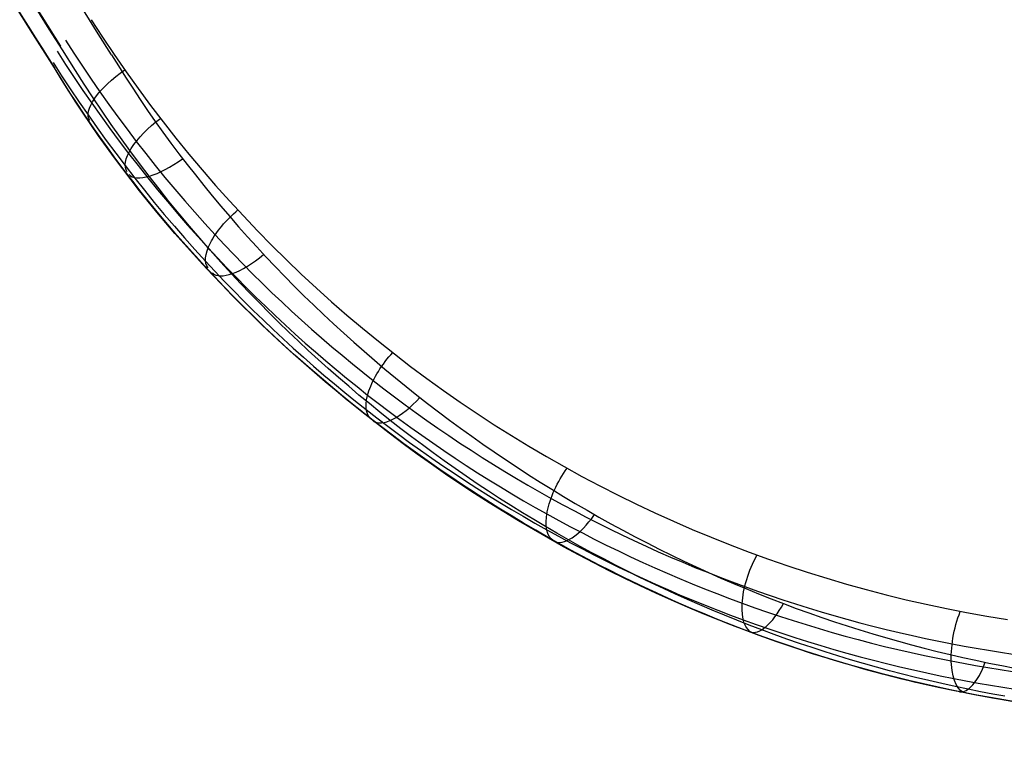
# Model space of a CAD drawing. Extents: x -19 to 1160, y -2382 to -1354.
# Tile 2 of 69: x 13 to 30, y -2379 to -2366. Entities that reach past the tile are written whole.
import ezdxf

# ---------------------------------------------------------------- set-up
doc = ezdxf.new("R2010")
doc.units = 0
doc.layers.add('1', color=7, linetype='CONTINUOUS')

msp = doc.modelspace()

# ---------------------------------------------------------------- linework, layer by layer
at = {"layer": '1', "color": 7}
for p, q in [((13.29953339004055, -2367.274968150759, 49.71419333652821), (13.30039510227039, -2367.274436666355, 57.2193199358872)), ((13.29953349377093, -2367.274968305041, 57.21932391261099), (13.29953349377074, -2367.274968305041, 49.71419333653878))]:
    msp.add_line(p, q, dxfattribs=at)
at = {"layer": '1', "color": 7, "extrusion": (-0.4961562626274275, 0.783891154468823, 0.3732875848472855)}
msp.add_lwpolyline([(1253.801234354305, 794.4530936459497), (1253.856375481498, 794.4563703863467), (1253.883377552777, 794.4586837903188), (1253.9100006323, 794.4614472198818), (1253.936244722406, 794.4646606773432), (1253.962109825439, 794.4683241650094), (1253.98759594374, 794.4724376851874), (1254.012703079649, 794.4770012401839), (1254.037431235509, 794.4820148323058), (1254.061780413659, 794.4874784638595), (1254.085750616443, 794.4933921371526), (1254.109341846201, 794.4997558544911), (1254.132554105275, 794.5065696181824), (1254.155387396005, 794.5138334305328), (1254.177841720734, 794.5215472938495), (1254.199917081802, 794.5297112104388), (1254.221613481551, 794.538325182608), (1254.242930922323, 794.5473892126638), (1254.263869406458, 794.5569033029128), (1254.284428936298, 794.5668674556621), (1254.304609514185, 794.5772816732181), (1254.324411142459, 794.5881459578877), (1254.343833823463, 794.5994603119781), (1254.362877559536, 794.6112247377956), (1254.381542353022, 794.6234392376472), (1254.399828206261, 794.6361038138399), (1254.417735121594, 794.6492184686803), (1254.435263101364, 794.6627832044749), (1254.45241214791, 794.676798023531), (1254.469182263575, 794.691262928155), (1254.4855734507, 794.706177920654), (1254.501585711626, 794.7215430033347), (1254.517218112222, 794.7373572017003), (1254.532472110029, 794.7536218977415), (1254.547348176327, 794.7703375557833), (1254.5618467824, 794.7875046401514), (1254.575968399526, 794.8051236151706), (1254.589713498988, 794.8231949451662), (1254.603082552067, 794.8417190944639), (1254.616076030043, 794.8606965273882), (1254.628694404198, 794.8801277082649), (1254.640938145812, 794.9000131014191), (1254.652807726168, 794.9203531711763), (1254.664303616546, 794.9411483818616), (1254.675426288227, 794.9623991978), (1254.686176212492, 794.9841060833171), (1254.696553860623, 795.0062695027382), (1254.7065597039, 795.028889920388), (1254.716194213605, 795.0519678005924), (1254.725457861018, 795.0755036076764), (1254.734351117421, 795.099497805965), (1254.742874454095, 795.1239508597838), (1254.751028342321, 795.148863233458), (1254.75881325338, 795.1742353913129), (1254.766229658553, 795.2000677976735), (1254.773278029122, 795.2263609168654), (1254.786272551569, 795.2803311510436), (1254.797800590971, 795.3361498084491), (1254.807865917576, 795.3938206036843), (1254.816472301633, 795.4533472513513)], dxfattribs=at)
at = {"layer": '1', "color": 7, "extrusion": (-0.5009082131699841, 0.7927796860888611, 0.3472626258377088)}
msp.add_lwpolyline([(1253.23430466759, 751.0919146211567), (1253.228307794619, 751.1475751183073), (1253.220711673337, 751.2016592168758), (1253.211516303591, 751.254166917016), (1253.206318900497, 751.2798296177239), (1253.20072168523, 751.305098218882), (1253.194724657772, 751.32997272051), (1253.188327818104, 751.3544531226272), (1253.181531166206, 751.3785394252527), (1253.174334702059, 751.4022316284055), (1253.166738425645, 751.425529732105), (1253.158742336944, 751.4484337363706), (1253.150346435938, 751.4709436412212), (1253.141550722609, 751.4930594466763), (1253.132355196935, 751.514781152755), (1253.1227598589, 751.5361087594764), (1253.112764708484, 751.5570422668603), (1253.102369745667, 751.5775816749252), (1253.091574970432, 751.5977269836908), (1253.080380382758, 751.617478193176), (1253.068785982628, 751.6368353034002), (1253.056791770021, 751.6557983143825), (1253.04439774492, 751.6743672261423), (1253.031603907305, 751.6925420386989), (1253.018410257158, 751.7103227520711), (1253.004816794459, 751.7277093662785), (1252.990823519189, 751.7447018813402), (1252.976430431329, 751.7613002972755), (1252.961637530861, 751.7775046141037), (1252.946444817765, 751.7933148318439), (1252.930852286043, 751.8087309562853), (1252.914859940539, 751.8237529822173), (1252.898467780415, 751.8383809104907), (1252.881675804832, 751.8526147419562), (1252.864484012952, 751.8664544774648), (1252.846892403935, 751.8799001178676), (1252.828900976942, 751.8929516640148), (1252.810509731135, 751.905609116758), (1252.791718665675, 751.9178724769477), (1252.772527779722, 751.9297417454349), (1252.752937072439, 751.9412169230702), (1252.732946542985, 751.952298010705), (1252.712556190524, 751.9629850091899), (1252.691766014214, 751.9732779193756), (1252.670576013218, 751.9831767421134), (1252.648986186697, 751.9926814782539), (1252.626996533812, 752.0017921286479), (1252.604607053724, 752.0105086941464), (1252.581817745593, 752.0188311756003), (1252.558628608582, 752.0267595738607), (1252.535039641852, 752.0342938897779), (1252.511050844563, 752.0414341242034), (1252.486662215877, 752.0481802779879), (1252.461873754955, 752.0545323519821), (1252.436685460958, 752.0604903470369), (1252.411097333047, 752.0660542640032), (1252.358721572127, 752.0759998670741), (1252.304746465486, 752.0843691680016), (1252.249172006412, 752.0911621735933)], dxfattribs=at)
at = {"layer": '1', "color": 7}
for points in [[(13.95768773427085, -2366.41650717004, 48.78624238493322), (14.16000803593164, -2366.730157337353, 48.64257493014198), (14.36687297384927, -2367.040000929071, 48.49645986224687), (14.57822449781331, -2367.346004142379, 48.34797819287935), (14.7940045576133, -2367.648133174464, 48.19721093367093), (15.0141551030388, -2367.946354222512, 48.04423909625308), (15.23861808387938, -2368.240633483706, 47.88914369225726), (15.4673354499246, -2368.530937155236, 47.73200573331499), (15.700249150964, -2368.817231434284, 47.57290623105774), (15.93730113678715, -2369.099482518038, 47.411926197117), (16.17843335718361, -2369.377656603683, 47.24914664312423), (16.42358776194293, -2369.651719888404, 47.08464858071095), (16.67270630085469, -2369.921638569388, 46.91851302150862), (16.92573092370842, -2370.187378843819, 46.75082097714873), (17.18260358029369, -2370.448906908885, 46.58165345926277), (17.44326622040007, -2370.706188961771, 46.41109147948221), (17.7076607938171, -2370.959191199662, 46.23921604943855), (17.97572925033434, -2371.207879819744, 46.06610818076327), (18.24741353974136, -2371.452221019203, 45.89184888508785), (18.52265561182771, -2371.692180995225, 45.71651917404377), (18.80139741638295, -2371.927725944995, 45.54020005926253), (19.08358090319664, -2372.158822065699, 45.3629725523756), (19.36914802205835, -2372.385435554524, 45.18491766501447), (19.65804072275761, -2372.607532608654, 45.00611640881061), (19.950200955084, -2372.825079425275, 44.82664979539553), (20.24557066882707, -2373.038042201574, 44.64659883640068), (20.54409181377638, -2373.246387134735, 44.46604454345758), (20.84570633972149, -2373.450080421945, 44.28506792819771), (21.15035619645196, -2373.64908826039, 44.10375000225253), (21.45798333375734, -2373.843376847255, 43.92217177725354), (21.76852970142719, -2374.032912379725, 43.74041426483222), (22.08193724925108, -2374.217661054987, 43.55855847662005), (22.39814792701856, -2374.397589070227, 43.37668542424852), (22.71710387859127, -2374.572662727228, 43.1948760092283), (23.0387468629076, -2374.742848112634, 43.01321135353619), (23.3630188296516, -2374.908111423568, 42.83177246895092), (23.68986172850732, -2375.068418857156, 42.65064036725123), (24.0192175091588, -2375.223736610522, 42.46989606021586), (24.35102812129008, -2375.37403088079, 42.28962055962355), (24.68523551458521, -2375.519267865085, 42.10989487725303), (25.02178163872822, -2375.65941376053, 41.93080002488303), (25.36060844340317, -2375.79443476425, 41.75241701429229), (25.7016578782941, -2375.924297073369, 41.57482685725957), (26.04487189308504, -2376.048966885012, 41.39811056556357), (26.39019243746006, -2376.168410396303, 41.22234915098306), (26.73756146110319, -2376.282593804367, 41.04762362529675), (27.08692091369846, -2376.391483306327, 40.87401500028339), (27.43821274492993, -2376.495045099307, 40.70160428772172), (27.79137890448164, -2376.593245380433, 40.53047249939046), (28.14636134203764, -2376.686050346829, 40.36070064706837), (28.50310200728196, -2376.773426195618, 40.19236974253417), (28.86154284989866, -2376.855339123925, 40.0255607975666), (29.22162581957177, -2376.931755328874, 39.86035482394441), (29.58329286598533, -2377.00264100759, 39.69683283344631), (29.9464859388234, -2377.067962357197, 39.53507583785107), (30.31114698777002, -2377.127685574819, 39.3751648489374)], [(13.50060330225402, -2366.783709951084, 48.95064944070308), (13.64981810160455, -2367.01658833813, 48.83849787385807), (13.80151838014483, -2367.24749297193, 48.72548799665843), (13.95567441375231, -2367.476399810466, 48.61163677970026), (14.11225647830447, -2367.703284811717, 48.49696119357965), (14.2712387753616, -2367.928129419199, 48.38147536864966), (14.4325877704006, -2368.150904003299, 48.26519907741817), (14.59627373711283, -2368.371584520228, 48.14814929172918), (14.76226694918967, -2368.590146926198, 48.03034298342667), (14.93053768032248, -2368.806567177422, 47.91179712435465), (15.10105620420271, -2369.02082123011, 47.79252868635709), (15.27379279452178, -2369.232885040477, 47.672554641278), (15.44871772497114, -2369.442734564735, 47.55189196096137), (15.62580126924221, -2369.650345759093, 47.43055761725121), (15.80501370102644, -2369.855694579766, 47.30856858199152), (15.98632529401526, -2370.058756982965, 47.1859418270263), (16.1697063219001, -2370.259508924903, 47.06269432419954), (16.33462352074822, -2370.436207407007, 46.95250226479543), (16.50114110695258, -2370.611050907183, 46.84184604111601), (16.66924399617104, -2370.784033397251, 46.73073968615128), (16.83891710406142, -2370.955148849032, 46.6191972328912), (17.01014534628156, -2371.124391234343, 46.50723271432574), (17.18291363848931, -2371.291754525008, 46.3948601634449), (17.35720689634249, -2371.457232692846, 46.28209361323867), (17.53301003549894, -2371.620819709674, 46.16894709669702), (17.71030797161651, -2371.782509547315, 46.05543464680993), (17.88908562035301, -2371.942296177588, 45.94157029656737), (18.06932789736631, -2372.100173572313, 45.82736807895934), (18.25101971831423, -2372.256135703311, 45.71284202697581), (18.4341459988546, -2372.410176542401, 45.59800617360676), (18.61869165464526, -2372.562290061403, 45.48287455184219), (18.80464160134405, -2372.712470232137, 45.36746119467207), (18.99198075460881, -2372.860711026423, 45.25178013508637), (19.18069403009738, -2373.007006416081, 45.13584540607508), (19.37076634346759, -2373.151350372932, 45.01967104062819), (19.56218261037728, -2373.293736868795, 44.90327107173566), (19.75492774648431, -2373.434159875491, 44.78665953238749), (19.94898666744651, -2373.572613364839, 44.66985045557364), (20.14434428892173, -2373.709091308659, 44.55285787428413), (20.3409855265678, -2373.843587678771, 44.4356958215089), (20.53889529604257, -2373.976096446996, 44.31837833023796), (20.73805851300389, -2374.106611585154, 44.20091943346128), (20.93846009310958, -2374.235127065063, 44.08333316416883), (21.1400849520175, -2374.361636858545, 43.96563355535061), (21.34291800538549, -2374.48613493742, 43.84783463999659), (21.54694416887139, -2374.608615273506, 43.72995045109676), (21.75214835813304, -2374.729071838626, 43.61199502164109), (21.95851548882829, -2374.847498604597, 43.49398238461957), (22.16603047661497, -2374.963889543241, 43.37592657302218), (22.37412816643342, -2375.077939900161, 43.25815339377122), (22.58334187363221, -2375.18995091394, 43.14037039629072), (22.79366079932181, -2375.299914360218, 43.02259675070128), (23.0050741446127, -2375.407822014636, 42.90485162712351), (23.21757111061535, -2375.513665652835, 42.78715419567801), (23.43114089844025, -2375.617437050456, 42.66952362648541), (23.64577270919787, -2375.719127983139, 42.55197908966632), (23.86145574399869, -2375.818730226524, 42.43453975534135), (24.07817920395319, -2375.916235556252, 42.3172247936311), (24.29593229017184, -2376.011635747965, 42.20005337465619), (24.51470420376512, -2376.104922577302, 42.08304466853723), (24.73448414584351, -2376.196087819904, 41.96621784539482), (24.95526131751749, -2376.285123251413, 41.8495920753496), (25.17702491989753, -2376.372020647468, 41.73318652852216), (25.39976415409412, -2376.45677178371, 41.61702037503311), (25.62346822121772, -2376.53936843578, 41.50111278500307), (25.84812632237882, -2376.619802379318, 41.38548292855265), (26.07372765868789, -2376.698065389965, 41.27014997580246), (26.30026143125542, -2376.774149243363, 41.15513309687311), (26.52771684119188, -2376.848045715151, 41.0404514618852), (26.75608308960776, -2376.919746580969, 40.92612424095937), (26.98534937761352, -2376.98924361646, 40.81217060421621), (27.21550490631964, -2377.056528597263, 40.69860972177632), (27.44653887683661, -2377.121593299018, 40.58546076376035), (27.67844049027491, -2377.184429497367, 40.47274290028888), (27.91119894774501, -2377.245028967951, 40.36047530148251), (28.14480345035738, -2377.30338348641, 40.24867713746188), (28.37924319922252, -2377.359484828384, 40.13736757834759), (28.6145073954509, -2377.413324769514, 40.02656579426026), (28.85058524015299, -2377.464895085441, 39.91629095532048), (29.08746593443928, -2377.514187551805, 39.80656223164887), (29.32513867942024, -2377.561193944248, 39.69739879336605), (29.54018980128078, -2377.60162538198, 39.59943511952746), (29.75586407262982, -2377.640180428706, 39.50196830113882), (29.97214900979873, -2377.676849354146, 39.40501967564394), (30.18903212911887, -2377.711622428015, 39.30861058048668), (30.40650094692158, -2377.744489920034, 39.21276235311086)], [(13.34861849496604, -2366.979057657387, 49.1588727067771), (13.49937219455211, -2367.214396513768, 49.04551063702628), (13.65262482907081, -2367.447735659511, 48.93127736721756), (13.80834629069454, -2367.679050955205, 48.81619014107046), (13.9665064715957, -2367.908318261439, 48.7002662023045), (14.12708086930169, -2368.135521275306, 48.58351873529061), (14.29003393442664, -2368.360627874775, 48.46596898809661), (14.4553355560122, -2368.583613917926, 48.34763420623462), (14.6229556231, -2368.804455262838, 48.22853163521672), (14.79286402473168, -2369.023127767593, 48.10867852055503), (14.965030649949, -2369.239607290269, 47.98809210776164), (15.13942538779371, -2369.453869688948, 47.86678964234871), (15.31601812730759, -2369.665890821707, 47.74478836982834), (15.49477875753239, -2369.875646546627, 47.62210553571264), (15.6756771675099, -2370.083112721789, 47.49875838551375), (15.85868324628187, -2370.288265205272, 47.37476416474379), (16.04376688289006, -2370.491079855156, 47.25014011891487), (16.21020588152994, -2370.669590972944, 47.13871558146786), (16.37825138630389, -2370.84622544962, 47.02682003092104), (16.54788830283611, -2371.020977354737, 46.91446762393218), (16.71910153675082, -2371.193840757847, 46.80167251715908), (16.89187599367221, -2371.364809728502, 46.68844886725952), (17.06619657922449, -2371.533878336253, 46.57481083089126), (17.24204819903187, -2371.701040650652, 46.46077256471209), (17.41941575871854, -2371.86629074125, 46.3463482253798), (17.59828416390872, -2372.029622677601, 46.23155196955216), (17.7786383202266, -2372.191030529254, 46.11639795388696), (17.96046313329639, -2372.350508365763, 46.00090033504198), (18.1437435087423, -2372.50805025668, 45.88507326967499), (18.32846435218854, -2372.663650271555, 45.76893091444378), (18.51461056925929, -2372.817302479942, 45.65248742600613), (18.70216706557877, -2372.969000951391, 45.53575696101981), (18.89111874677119, -2373.118739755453, 45.41875367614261), (19.08145051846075, -2373.266512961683, 45.30149172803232), (19.27314728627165, -2373.41231463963, 45.18398527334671), (19.46619395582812, -2373.556138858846, 45.06624846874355), (19.66057543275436, -2373.697979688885, 44.94829547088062), (19.85627662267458, -2373.837831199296, 44.83014043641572), (20.053282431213, -2373.975687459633, 44.71179752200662), (20.25157776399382, -2374.111542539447, 44.59328088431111), (20.45114752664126, -2374.245390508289, 44.47460467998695), (20.65197662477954, -2374.377225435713, 44.35578306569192), (20.85404996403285, -2374.507041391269, 44.23683019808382), (21.05735245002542, -2374.634832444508, 44.11776023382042), (21.26186898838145, -2374.760592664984, 43.9985873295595), (21.46758448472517, -2374.884316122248, 43.87932564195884), (21.67448384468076, -2375.005996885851, 43.75998932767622), (21.88255197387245, -2375.125629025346, 43.64059254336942), (22.09177377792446, -2375.243206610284, 43.52114944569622), (22.3015796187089, -2375.358421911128, 43.40198963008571), (22.51250750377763, -2375.471579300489, 43.282817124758), (22.72454688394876, -2375.582670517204, 43.16365122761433), (22.93768721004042, -2375.691687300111, 43.04451123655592), (23.1519179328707, -2375.798621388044, 42.92541644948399), (23.36722850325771, -2375.90346451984, 42.80638616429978), (23.58360837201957, -2376.006208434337, 42.6874396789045), (23.80104698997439, -2376.106844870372, 42.5685962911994), (24.01953380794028, -2376.20536556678, 42.44987529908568), (24.23905827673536, -2376.301762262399, 42.33129600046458), (24.45960984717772, -2376.396026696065, 42.21287769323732), (24.68117797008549, -2376.488150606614, 42.09463967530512), (24.90375209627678, -2376.578125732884, 41.97660124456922), (25.1273216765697, -2376.66594381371, 41.85878169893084), (25.35187616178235, -2376.75159658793, 41.74120033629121), (25.57740500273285, -2376.835075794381, 41.62387645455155), (25.80389765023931, -2376.916373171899, 41.50682935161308), (26.03134355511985, -2376.99548045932, 41.39007832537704), (26.25973216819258, -2377.072389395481, 41.27364267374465), (26.48905294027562, -2377.14709171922, 41.15754169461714), (26.71929532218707, -2377.219579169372, 41.04179468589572), (26.95044876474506, -2377.289843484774, 40.92642094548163), (27.1825027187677, -2377.357876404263, 40.8114397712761), (27.4154466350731, -2377.423669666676, 40.69687046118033), (27.64926996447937, -2377.487215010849, 40.58273231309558), (27.88396215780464, -2377.548504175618, 40.46904462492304), (28.11951266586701, -2377.607528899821, 40.35582669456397), (28.35591093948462, -2377.664280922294, 40.24309781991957), (28.59314642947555, -2377.718751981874, 40.13087729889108), (28.83120858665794, -2377.770933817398, 40.01918442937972), (29.07008686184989, -2377.820818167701, 39.90803850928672), (29.30977070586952, -2377.868396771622, 39.7974588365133), (29.52664765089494, -2377.909327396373, 39.69821868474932), (29.74415915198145, -2377.948365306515, 39.5994765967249), (29.96229293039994, -2377.98550048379, 39.50125423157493), (30.18103670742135, -2378.020722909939, 39.40357324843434), (30.40037820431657, -2378.054022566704, 39.30645530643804)], [(13.27704426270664, -2367.180372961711, 49.48610798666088), (13.42917961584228, -2367.417959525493, 49.3716519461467), (13.58382297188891, -2367.653527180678, 49.25631378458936), (13.74094391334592, -2367.887051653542, 49.1401109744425), (13.90051202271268, -2368.118508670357, 49.02306098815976), (14.06250419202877, -2368.347884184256, 48.90517599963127), (14.2268829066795, -2368.575143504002, 48.7864787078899), (14.39361774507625, -2368.800262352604, 48.66698658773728), (14.56267828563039, -2369.02321645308, 48.54671711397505), (14.73403410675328, -2369.243981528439, 48.42568776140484), (14.90765478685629, -2369.462533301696, 48.30391600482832), (15.08350990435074, -2369.678847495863, 48.18141931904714), (15.26156903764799, -2369.892899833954, 48.05821517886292), (15.44180176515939, -2370.104666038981, 47.93432105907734), (15.62417766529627, -2370.314121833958, 47.80975443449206), (15.80866631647, -2370.521242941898, 47.68453277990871), (15.9952372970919, -2370.726005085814, 47.55867357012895), (16.16300375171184, -2370.906231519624, 47.4461434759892), (16.33238022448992, -2371.084564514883, 47.33313654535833), (16.50335159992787, -2371.260998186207, 47.21966705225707), (16.6759027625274, -2371.435526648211, 47.10574927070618), (16.85001859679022, -2371.608144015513, 46.99139747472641), (17.02568398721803, -2371.778844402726, 46.87662593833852), (17.20288381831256, -2371.947621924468, 46.76144893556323), (17.38160297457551, -2372.114470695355, 46.6458807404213), (17.5618263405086, -2372.279384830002, 46.5299356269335), (17.74353880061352, -2372.442358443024, 46.41362786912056), (17.926725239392, -2372.603385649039, 46.29697174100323), (18.11137054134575, -2372.762460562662, 46.17998151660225), (18.29745959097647, -2372.919577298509, 46.06267146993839), (18.48497727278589, -2373.074729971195, 45.94505587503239), (18.6739084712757, -2373.227912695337, 45.82714900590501), (18.86423807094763, -2373.379119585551, 45.70896513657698), (19.05595095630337, -2373.528344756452, 45.59051854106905), (19.24903201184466, -2373.675582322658, 45.47182349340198), (19.4434661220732, -2373.820826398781, 45.35289426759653), (19.63923817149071, -2373.964071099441, 45.23374513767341), (19.8363330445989, -2374.105310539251, 45.1143903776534), (20.03473562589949, -2374.24453883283, 44.99484426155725), (20.23443079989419, -2374.38175009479, 44.87512106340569), (20.43540345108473, -2374.51693843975, 44.75523505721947), (20.63763846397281, -2374.650097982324, 44.63520051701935), (20.84112072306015, -2374.781222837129, 44.51503171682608), (21.04583511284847, -2374.910307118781, 44.39474293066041), (21.25176651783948, -2375.037344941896, 44.27434843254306), (21.4588998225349, -2375.162330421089, 44.15386249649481), (21.66721991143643, -2375.285257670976, 44.0332993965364), (21.87671166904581, -2375.406120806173, 43.91267340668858), (22.08735997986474, -2375.524913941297, 43.79199880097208), (22.29859144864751, -2375.641326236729, 43.67160854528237), (22.51094796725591, -2375.755665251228, 43.55120355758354), (22.72441914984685, -2375.867922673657, 43.43080326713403), (22.93899461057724, -2375.978090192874, 43.31042710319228), (23.15466396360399, -2376.086159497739, 43.19009449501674), (23.371416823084, -2376.192122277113, 43.06982487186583), (23.58924280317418, -2376.295970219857, 42.949637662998), (23.80813151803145, -2376.397695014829, 42.82955229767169), (24.02807258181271, -2376.49728835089, 42.70958820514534), (24.24905560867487, -2376.594741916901, 42.58976481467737), (24.47107021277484, -2376.69004740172, 42.47010155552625), (24.69410600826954, -2376.78319649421, 42.3506178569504), (24.91815260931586, -2376.874180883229, 42.23133314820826), (25.14319963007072, -2376.962992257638, 42.11226685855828), (25.36923668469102, -2377.049622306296, 41.99343841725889), (25.59625338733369, -2377.134062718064, 41.87486725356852), (25.82423935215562, -2377.216305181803, 41.75657279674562), (26.05318419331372, -2377.296341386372, 41.63857447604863), (26.2830775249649, -2377.374163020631, 41.520891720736), (26.51390896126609, -2377.449761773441, 41.40354396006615), (26.74566811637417, -2377.523129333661, 41.28655062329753), (26.97834460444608, -2377.594257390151, 41.16993113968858), (27.21192803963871, -2377.663137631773, 41.05370493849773), (27.44640803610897, -2377.729761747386, 40.93789144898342), (27.68177420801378, -2377.79412142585, 40.8225101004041), (27.91801616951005, -2377.856208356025, 40.7075803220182), (28.15512353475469, -2377.916014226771, 40.59312154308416), (28.39308591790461, -2377.973530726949, 40.47915319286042), (28.63189293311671, -2378.028749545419, 40.36569470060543), (28.87153419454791, -2378.08166237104, 40.25276549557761), (29.11199931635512, -2378.132260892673, 40.14038500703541), (29.35327791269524, -2378.180536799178, 40.02857266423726), (29.57160024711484, -2378.222081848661, 39.92822240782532), (29.79056383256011, -2378.261720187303, 39.82837213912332), (30.01015652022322, -2378.299441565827, 39.72904378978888), (30.23036616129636, -2378.335235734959, 39.63025929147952), (30.45118060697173, -2378.369092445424, 39.53204057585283)], [(14.31856703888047, -2367.041580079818, 58.1563822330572), (14.44258115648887, -2367.242951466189, 58.07072215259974), (14.56911314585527, -2367.443168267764, 57.98400190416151), (14.69813325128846, -2367.642210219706, 57.89624503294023), (14.82961171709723, -2367.840057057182, 57.80747508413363), (14.96351878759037, -2368.036688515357, 57.71771560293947), (15.09982470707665, -2368.232084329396, 57.62699013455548), (15.23849971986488, -2368.426224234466, 57.5353222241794), (15.37951407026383, -2368.61908796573, 57.44273541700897), (15.5228380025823, -2368.810655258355, 57.34925325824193), (15.66844176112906, -2369.000905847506, 57.25489929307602), (15.81629559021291, -2369.189819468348, 57.15969706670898), (15.96636973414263, -2369.377375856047, 57.06367012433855), (16.11863443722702, -2369.563554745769, 56.96684201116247), (16.27305994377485, -2369.748335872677, 56.86923627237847), (16.42961649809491, -2369.931698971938, 56.7708764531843), (16.58827434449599, -2370.113623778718, 56.6717860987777), (16.74900372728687, -2370.294090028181, 56.5719887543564), (16.91177489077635, -2370.473077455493, 56.47150796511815), (17.07655807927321, -2370.650565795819, 56.37036727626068), (17.24332353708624, -2370.826534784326, 56.26859023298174), (17.41204150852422, -2371.000964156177, 56.16620038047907), (17.58268223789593, -2371.173833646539, 56.06322126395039), (17.75521596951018, -2371.345122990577, 55.95967642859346), (17.92961294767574, -2371.514811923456, 55.85558941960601), (18.1058434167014, -2371.682880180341, 55.75098378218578), (18.28387762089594, -2371.849307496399, 55.64588306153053), (18.46368580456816, -2372.014073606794, 55.54031080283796), (18.64523821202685, -2372.177158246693, 55.43429055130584), (18.82850508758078, -2372.338541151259, 55.32784585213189), (19.01345667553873, -2372.498202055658, 55.22100025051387), (19.20006322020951, -2372.656120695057, 55.1137772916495), (19.38829496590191, -2372.81227680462, 55.00620052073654), (19.57812224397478, -2372.966650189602, 54.89829343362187), (19.7695152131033, -2373.119220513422, 54.79007962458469), (19.96244411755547, -2373.269967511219, 54.681582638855), (20.15687920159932, -2373.418870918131, 54.57282602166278), (20.35279070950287, -2373.565910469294, 54.46383331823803), (20.55014888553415, -2373.711065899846, 54.35462807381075), (20.74892397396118, -2373.854316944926, 54.24523383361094), (20.94908621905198, -2373.99564333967, 54.13567414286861), (21.15060586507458, -2374.135024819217, 54.02597254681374), (21.353453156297, -2374.272441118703, 53.91615259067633), (21.55759833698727, -2374.407871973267, 53.80623781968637), (21.7630116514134, -2374.541297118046, 53.69625177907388), (21.96966334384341, -2374.672696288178, 53.58621801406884), (22.17752365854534, -2374.8020492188, 53.47616006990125), (22.3865628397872, -2374.92933564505, 53.36610149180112), (22.59675113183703, -2375.054535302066, 53.25606582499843), (22.80805877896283, -2375.177627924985, 53.14607661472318), (23.02045602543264, -2375.298593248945, 53.03615740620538), (23.23391311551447, -2375.417411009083, 52.92633174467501), (23.44840029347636, -2375.534060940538, 52.81662317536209), (23.66388780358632, -2375.648522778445, 52.70705524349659), (23.88034589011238, -2375.760776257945, 52.59765149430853), (24.09774479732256, -2375.870801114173, 52.48843547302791), (24.31605476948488, -2375.978577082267, 52.3794307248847), (24.53524605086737, -2376.084083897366, 52.27066079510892), (24.75528888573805, -2376.187301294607, 52.16214922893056), (24.97615351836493, -2376.288209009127, 52.05391957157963), (25.19781019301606, -2376.386786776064, 51.9459953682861), (25.42022915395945, -2376.483014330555, 51.83840016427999), (25.64338064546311, -2376.576871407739, 51.73115750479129), (25.86723491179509, -2376.668337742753, 51.62429093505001), (26.09176219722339, -2376.757393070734, 51.51782400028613), (26.31693200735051, -2376.844021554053, 51.41178013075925), (26.54271089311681, -2376.92822506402, 51.30618229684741), (26.76906466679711, -2377.010009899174, 51.20105335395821), (26.99595914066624, -2377.089382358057, 51.09641615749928), (27.22336012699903, -2377.166348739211, 50.99229356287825), (27.45123343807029, -2377.240915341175, 50.88870842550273), (27.67954488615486, -2377.313088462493, 50.78568360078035), (27.90826028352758, -2377.382874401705, 50.68324194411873), (28.13734544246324, -2377.450279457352, 50.5814063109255), (28.3667661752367, -2377.515309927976, 50.48019955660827), (28.59648829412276, -2377.577972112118, 50.37964453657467), (28.82647761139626, -2377.638272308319, 50.27976410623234), (29.05669993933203, -2377.69621681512, 50.18058112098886), (29.28712109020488, -2377.751811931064, 50.08211843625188), (29.51770687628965, -2377.805063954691, 49.98439890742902), (29.74842310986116, -2377.855979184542, 49.8874453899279), (29.97923560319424, -2377.90456391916, 49.79128073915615), (30.21011016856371, -2377.950824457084, 49.69592781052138), (30.4410126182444, -2377.994767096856, 49.60140945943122)], [(30.36502138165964, -2378.587138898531, 40.26681951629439), (30.04335976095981, -2378.532043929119, 40.40320854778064), (29.72153963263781, -2378.472624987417, 40.54122774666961), (29.39965133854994, -2378.408856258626, 40.68082391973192), (29.07778522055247, -2378.340711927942, 40.82194387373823), (28.75603162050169, -2378.268166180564, 40.96453441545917), (28.4344808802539, -2378.19119320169, 41.10854235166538), (28.11322334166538, -2378.109767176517, 41.25391448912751), (27.79234934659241, -2378.023862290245, 41.40059763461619), (27.47194923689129, -2377.933452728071, 41.54853859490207), (27.1521133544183, -2377.838512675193, 41.69768417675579), (26.83293204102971, -2377.73901631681, 41.84798118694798), (26.51449563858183, -2377.63493783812, 41.99937643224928), (26.19689448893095, -2377.52625142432, 42.15181671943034), (25.88021893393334, -2377.412931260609, 42.30524885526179), (25.56455931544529, -2377.294951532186, 42.45961964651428), (25.32893119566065, -2377.203555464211, 42.57578509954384), (25.09395909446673, -2377.109558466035, 42.69241992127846), (24.85967883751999, -2377.012986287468, 42.80949707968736), (24.6261262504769, -2376.91386467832, 42.9269895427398), (24.39333715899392, -2376.8122193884, 43.044870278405), (24.16134738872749, -2376.708076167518, 43.16311225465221), (23.93019276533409, -2376.601460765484, 43.28168843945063), (23.69990911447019, -2376.492398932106, 43.40057180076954), (23.47053226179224, -2376.380916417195, 43.51973530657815), (23.2420980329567, -2376.267038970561, 43.63915192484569), (23.01464225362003, -2376.150792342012, 43.75879462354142), (22.7882007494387, -2376.032202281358, 43.87863637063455), (22.56280934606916, -2375.91129453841, 43.99865013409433), (22.33850386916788, -2375.788094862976, 44.11880888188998), (22.11532014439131, -2375.662629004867, 44.23908558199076), (21.89329399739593, -2375.534922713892, 44.35945320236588), (21.67246125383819, -2375.40500173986, 44.4798847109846), (21.45285773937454, -2375.272891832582, 44.60035307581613), (21.23451927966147, -2375.138618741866, 44.72083126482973), (21.01748170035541, -2375.002208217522, 44.84129224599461), (20.80178082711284, -2374.86368600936, 44.96170898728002), (20.58745248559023, -2374.723077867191, 45.08205445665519), (20.37453250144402, -2374.580409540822, 45.20230162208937), (20.16305670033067, -2374.435706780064, 45.32242345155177), (19.95306090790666, -2374.288995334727, 45.44239291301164), (19.74458094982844, -2374.140300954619, 45.56218297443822), (19.53765265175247, -2373.989649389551, 45.68176660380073), (19.33231183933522, -2373.837066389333, 45.80111676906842), (19.12859433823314, -2373.682577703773, 45.92020643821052), (18.9265359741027, -2373.526209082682, 46.03900857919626), (18.72617257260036, -2373.367986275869, 46.15749615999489), (18.52753995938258, -2373.207935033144, 46.27564214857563), (18.3306739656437, -2373.046081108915, 46.39341950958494), (18.13561041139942, -2372.882450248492, 46.51080121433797), (17.94238512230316, -2372.717068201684, 46.62776023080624), (17.75103392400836, -2372.549960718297, 46.74426952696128), (17.56159264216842, -2372.38115354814, 46.86030207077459), (17.37409710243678, -2372.210672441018, 46.97583083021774), (17.18858313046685, -2372.038543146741, 47.09082877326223), (17.00508655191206, -2371.864791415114, 47.20526886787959), (16.82364319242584, -2371.689442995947, 47.31912408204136), (16.64428887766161, -2371.512523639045, 47.43236738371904), (16.46705943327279, -2371.334059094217, 47.54497174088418), (16.2919906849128, -2371.154075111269, 47.6569101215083), (16.11911845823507, -2370.97259744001, 47.76815549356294), (15.94847857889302, -2370.789651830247, 47.8786808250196), (15.78010687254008, -2370.605264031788, 47.98845908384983), (15.61403916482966, -2370.419459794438, 48.09746323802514), (15.4503112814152, -2370.232264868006, 48.20566625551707), (15.28895904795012, -2370.043705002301, 48.31304110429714), (15.13001829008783, -2369.853805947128, 48.41956075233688), (14.97352483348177, -2369.662593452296, 48.52519816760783), (14.81951450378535, -2369.470093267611, 48.62992631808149), (14.668023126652, -2369.276331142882, 48.7337181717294), (14.51908652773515, -2369.081332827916, 48.83654669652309), (14.37274053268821, -2368.885124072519, 48.93838486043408), (14.22902096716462, -2368.6877306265, 49.0392056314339), (14.08796365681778, -2368.489178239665, 49.13898197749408), (13.94960442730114, -2368.289492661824, 49.23768686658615), (13.81397910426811, -2368.088699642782, 49.33529326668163), (13.68112351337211, -2367.886824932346, 49.43177414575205), (13.55107348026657, -2367.683894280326, 49.52710247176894), (13.42386483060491, -2367.479933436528, 49.62125121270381), (13.29953339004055, -2367.274968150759, 49.71419333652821)], [(22.22073624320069, -2375.723371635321, 52.1941968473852), (21.97980293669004, -2375.586365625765, 52.31352179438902), (21.74023894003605, -2375.446712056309, 52.4329242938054), (21.50208585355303, -2375.304437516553, 52.5523735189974), (21.26538527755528, -2375.1595685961, 52.67183864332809), (21.03017881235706, -2375.012131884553, 52.79128884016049), (20.79650805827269, -2374.862153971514, 52.91069328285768), (20.56441461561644, -2374.709661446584, 53.03002114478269), (20.3339400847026, -2374.554680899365, 53.14924159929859), (20.10512606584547, -2374.397238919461, 53.26832381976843), (19.87801415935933, -2374.237362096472, 53.38723697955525), (19.65264596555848, -2374.075077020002, 53.50595025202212), (19.42906308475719, -2373.910410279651, 53.62443281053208), (19.20730711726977, -2373.743388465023, 53.74265382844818), (18.98741966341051, -2373.574038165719, 53.86058247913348), (18.76944232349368, -2373.402385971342, 53.97818793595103), (18.5534166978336, -2373.228458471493, 54.09543937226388), (18.35820471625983, -2373.067930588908, 54.20200151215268), (18.16468105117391, -2372.905553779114, 54.30822041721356), (17.97287722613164, -2372.741348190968, 54.41407272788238), (17.78282476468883, -2372.575333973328, 54.51953508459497), (17.59455519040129, -2372.407531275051, 54.6245841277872), (17.40810002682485, -2372.237960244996, 54.72919649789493), (17.22349079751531, -2372.066641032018, 54.83334883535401), (17.04075902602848, -2371.893593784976, 54.93701778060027), (16.85993623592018, -2371.718838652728, 55.04017997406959), (16.68105395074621, -2371.542395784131, 55.1428120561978), (16.5041436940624, -2371.364285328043, 55.24489066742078), (16.32923698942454, -2371.184527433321, 55.34639244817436), (16.15636536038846, -2371.003142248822, 55.4472940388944), (15.98556033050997, -2370.820149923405, 55.54757208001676), (15.81685342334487, -2370.635570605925, 55.64720321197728), (15.65027616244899, -2370.449424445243, 55.74616407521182), (15.48586007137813, -2370.261731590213, 55.84443131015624), (15.3236366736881, -2370.072512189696, 55.94198155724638), (15.16363749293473, -2369.881786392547, 56.0387914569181), (15.00589405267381, -2369.689574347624, 56.13483764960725), (14.85043787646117, -2369.495896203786, 56.23009677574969), (14.69730048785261, -2369.300772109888, 56.32454547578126), (14.54651341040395, -2369.104222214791, 56.41816039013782), (14.39810816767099, -2368.906266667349, 56.51091815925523), (14.25211628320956, -2368.706925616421, 56.60279542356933), (14.10856928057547, -2368.506219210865, 56.69376882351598), (13.96749868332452, -2368.304167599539, 56.78381499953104), (13.82893601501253, -2368.100790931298, 56.87291059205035), (13.6929127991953, -2367.896109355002, 56.96103224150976), (13.55946055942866, -2367.690143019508, 57.04815658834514), (13.42861081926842, -2367.482912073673, 57.13426027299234), (13.30039510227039, -2367.274436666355, 57.2193199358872)], [(30.26769704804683, -2378.499414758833, 49.04896172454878), (30.04884499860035, -2378.459622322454, 49.13865907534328), (29.83058892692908, -2378.417901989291, 49.22885857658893), (29.61294296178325, -2378.374262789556, 49.31954101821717), (29.37650328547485, -2378.32453857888, 49.41887820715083), (29.14081640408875, -2378.272555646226, 49.51874842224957), (28.90589398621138, -2378.218322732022, 49.61913412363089), (28.6717477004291, -2378.161848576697, 49.72001777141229), (28.43838921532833, -2378.103141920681, 49.82138182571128), (28.20583019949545, -2378.042211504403, 49.92320874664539), (27.97408232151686, -2377.979066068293, 50.02548099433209), (27.74315724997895, -2377.91371435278, 50.12818102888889), (27.51306665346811, -2377.846165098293, 50.23129131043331), (27.28382220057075, -2377.776427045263, 50.33479429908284), (27.05543555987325, -2377.704508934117, 50.438672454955), (26.827918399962, -2377.630419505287, 50.54290823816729), (26.6012823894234, -2377.554167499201, 50.64748410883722), (26.37553919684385, -2377.475761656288, 50.75238252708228), (26.15070049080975, -2377.395210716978, 50.85758595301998), (25.92677793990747, -2377.3125234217, 50.96307684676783), (25.70378321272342, -2377.227708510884, 51.06883766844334), (25.481727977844, -2377.14077472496, 51.17485087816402), (25.26062390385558, -2377.051730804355, 51.28109893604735), (25.04048265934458, -2376.960585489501, 51.38756430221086), (24.82131591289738, -2376.867347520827, 51.49422943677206), (24.60313533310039, -2376.77202563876, 51.60107679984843), (24.38595258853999, -2376.674628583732, 51.70808885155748), (24.16977934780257, -2376.575165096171, 51.81524805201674), (23.95462727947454, -2376.473643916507, 51.9225368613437), (23.74050805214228, -2376.37007378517, 52.02993773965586), (23.5274333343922, -2376.264463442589, 52.13743314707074), (23.31541479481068, -2376.156821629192, 52.24500554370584), (23.10446410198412, -2376.04715708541, 52.35263738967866), (22.89459292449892, -2375.935478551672, 52.46031114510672), (22.68581293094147, -2375.821794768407, 52.56800927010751), (22.47813578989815, -2375.706114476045, 52.67571422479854), (22.27017154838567, -2375.587638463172, 52.78414218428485), (22.06335149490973, -2375.467154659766, 52.89254625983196), (21.8576900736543, -2375.344670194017, 53.00091342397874), (21.65320172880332, -2375.220192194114, 53.10923064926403), (21.44990090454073, -2375.093727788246, 53.21748490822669), (21.24780204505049, -2374.965284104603, 53.32566317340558), (21.04691959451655, -2374.834868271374, 53.43375241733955), (20.84726799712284, -2374.702487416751, 53.54173961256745), (20.64886169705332, -2374.568148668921, 53.64961173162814), (20.45171513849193, -2374.431859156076, 53.75735574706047), (20.25584276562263, -2374.293626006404, 53.8649586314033), (20.06125902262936, -2374.153456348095, 53.97240735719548), (19.86797835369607, -2374.01135730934, 54.07968889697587), (19.67601520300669, -2373.867336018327, 54.1867902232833), (19.48538401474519, -2373.721399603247, 54.29369830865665), (19.29609923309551, -2373.573555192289, 54.40040012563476), (19.1081753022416, -2373.423809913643, 54.50688264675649), (18.92162666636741, -2373.272170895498, 54.6131328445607), (18.73646776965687, -2373.118645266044, 54.71913769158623), (18.55271305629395, -2372.963240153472, 54.82488416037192), (18.37037697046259, -2372.805962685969, 54.93035922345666), (18.18947395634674, -2372.646819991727, 55.03554985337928), (18.01001845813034, -2372.485819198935, 55.14044302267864), (17.83202491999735, -2372.322967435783, 55.24502570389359), (17.65550778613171, -2372.158271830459, 55.34928486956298), (17.48048150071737, -2371.991739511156, 55.45320749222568), (17.30696050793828, -2371.823377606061, 55.55678054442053), (17.13495925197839, -2371.653193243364, 55.65999099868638), (16.96449217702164, -2371.481193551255, 55.76282582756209), (16.79557372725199, -2371.307385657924, 55.86527200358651), (16.62821834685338, -2371.13177669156, 55.9673164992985), (16.46244048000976, -2370.954373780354, 56.0689462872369), (16.27068550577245, -2370.744748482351, 56.18719726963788), (16.08113610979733, -2370.532709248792, 56.30484671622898), (15.89382279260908, -2370.31828345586, 56.4218775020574), (15.70877605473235, -2370.101498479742, 56.53827250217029), (15.52602639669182, -2369.882381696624, 56.65401459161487), (15.34560431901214, -2369.660960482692, 56.76908664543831), (15.16754032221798, -2369.437262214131, 56.8834715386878), (14.99186490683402, -2369.211314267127, 56.99715214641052), (14.81861112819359, -2368.983147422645, 57.11010967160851), (14.64780685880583, -2368.752785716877, 57.2223286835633), (14.47948259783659, -2368.520256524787, 57.333792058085), (14.31366884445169, -2368.285587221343, 57.44448267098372), (14.15039609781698, -2368.04880518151, 57.5543833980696), (13.98969485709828, -2367.809937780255, 57.66347711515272), (13.83159562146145, -2367.569012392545, 57.77174669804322), (13.67612889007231, -2367.326056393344, 57.87917502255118)], [(30.48492548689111, -2378.603971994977, 48.5671520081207), (30.24584703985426, -2378.564557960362, 48.65877171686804), (30.00673815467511, -2378.522770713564, 48.75125831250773), (29.76763275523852, -2378.478603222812, 48.84458983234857), (29.52856476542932, -2378.432048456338, 48.93874431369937), (29.28956810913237, -2378.383099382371, 49.03369979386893), (29.05067671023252, -2378.331748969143, 49.12943431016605), (28.8119244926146, -2378.277990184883, 49.22592589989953), (28.57334538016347, -2378.221815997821, 49.32315260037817), (28.33497329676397, -2378.163219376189, 49.42109244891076), (28.09684216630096, -2378.102193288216, 49.51972348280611), (27.85898591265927, -2378.038730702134, 49.61902373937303), (27.62143845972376, -2377.972824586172, 49.71897125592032), (27.38423373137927, -2377.904467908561, 49.81954406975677), (27.14740565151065, -2377.833653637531, 49.92072021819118), (26.91098814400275, -2377.760374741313, 50.02247773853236), (26.67501513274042, -2377.684624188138, 50.12479466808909), (26.43952054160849, -2377.606394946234, 50.22764904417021), (26.20453829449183, -2377.525679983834, 50.33101890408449), (25.97010231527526, -2377.442472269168, 50.43488228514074), (25.73624652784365, -2377.356764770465, 50.53921722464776), (25.50300485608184, -2377.268550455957, 50.64400175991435), (25.29291182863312, -2377.186724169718, 50.73900428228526), (25.08337059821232, -2377.102862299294, 50.83433839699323), (24.8744043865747, -2377.016979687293, 50.92998689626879), (24.66603641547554, -2376.929091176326, 51.02593257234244), (24.45828990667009, -2376.839211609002, 51.12215821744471), (24.25118808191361, -2376.747355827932, 51.2186466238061), (24.04475416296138, -2376.653538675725, 51.31538058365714), (23.83901137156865, -2376.557774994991, 51.41234288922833), (23.63398292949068, -2376.46007962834, 51.50951633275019), (23.42969205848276, -2376.360467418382, 51.60688370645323), (23.22616198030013, -2376.258953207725, 51.70442780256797), (23.02341591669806, -2376.155551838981, 51.80213141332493), (22.82147708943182, -2376.050278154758, 51.89997733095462), (22.62036872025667, -2375.943146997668, 51.99794834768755), (22.42011403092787, -2375.834173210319, 52.09602725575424), (22.22073624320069, -2375.723371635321, 52.1941968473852)]]:
    msp.add_polyline3d(points, dxfattribs=at)
at = {"layer": '1', "color": 7, "extrusion": (0, 0, -1)}
for centre, radius, start, end in [((-571.6809856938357, -2014.471334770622, -57.07420106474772), 660.4999999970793, 327.7139647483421, 331.7050772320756), ((-34.4343349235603, -2353.921310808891, -46.69935396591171), 24.99999999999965, 266.2724134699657, 311.6120940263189)]:
    msp.add_arc(centre, radius, start, end, dxfattribs=at)
at = {"layer": '1', "color": 7, "extrusion": (0.8641988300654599, 0.4867600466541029, 0.1273775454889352)}
msp.add_arc((-2035.02928195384, 112.153542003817, -1134.271089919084), 89.59576730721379, 93.02363136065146, 112.173075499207, dxfattribs=at)
at = {"layer": '1', "color": 7, "extrusion": (-0.863164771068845, -0.4862374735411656, -0.1360870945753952)}
msp.add_arc((2034.956180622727, 122.1188334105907, 1130.670701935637), 98.12725677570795, 69.4753293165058, 86.96842181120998, dxfattribs=at)
at = {"layer": '1', "color": 7, "extrusion": (0.8642378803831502, 0.4868420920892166, 0.1267977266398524)}
msp.add_arc((-2034.953810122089, 111.2432619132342, -1134.69149080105), 90.58957717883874, 93.02414888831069, 112.1190594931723, dxfattribs=at)
at = {"layer": '1', "color": 7, "extrusion": (-0.8629130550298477, -0.4859742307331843, -0.1386005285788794)}
msp.add_arc((2035.084239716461, 124.9054409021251, 1130.633984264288), 97.98622850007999, 69.48917806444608, 86.97329443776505, dxfattribs=at)
at = {"layer": '1', "color": 7, "extrusion": (0.8630093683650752, 0.4860589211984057, 0.1377009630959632)}
msp.add_arc((-2035.052943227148, 123.8296775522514, -1131.277337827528), 97.38276138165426, 93.02512059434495, 110.4992331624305, dxfattribs=at)
at = {"layer": '1', "color": 7, "extrusion": (0.527888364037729, -0.7570291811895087, -0.3850203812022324)}
msp.add_arc((-1342.162463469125, 796.4544677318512, 1781.197856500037), 0.9907047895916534, 179.4946801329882, 272.1762816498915, dxfattribs=at)
at = {"layer": '1', "color": 7, "extrusion": (0.5590166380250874, -0.7288960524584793, -0.3952353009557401)}
msp.add_arc((-1429.196262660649, 791.3421384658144, 1715.725073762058), 0.9905457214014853, 179.768977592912, 273.3639281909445, dxfattribs=at)
at = {"layer": '1', "color": 7, "extrusion": (-0.5675128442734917, 0.7368793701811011, 0.367339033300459)}
msp.add_arc((1433.014191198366, 745.2089833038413, -1733.393738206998), 0.999502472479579, 0.659445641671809, 85.94864035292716, dxfattribs=at)
at = {"layer": '1', "color": 7, "extrusion": (0.6170118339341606, -0.6698684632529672, -0.4130044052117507)}
msp.add_arc((-1593.439755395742, 768.2704749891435, 1578.301894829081), 0.9903995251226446, 180.5926100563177, 275.8828787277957, dxfattribs=at)
at = {"layer": '1', "color": 7, "extrusion": (-0.628383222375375, 0.6765486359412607, 0.3839485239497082)}
msp.add_arc((1600.716815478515, 722.4253100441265, -1592.883079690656), 0.9989894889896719, 0.4713165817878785, 83.87116974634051, dxfattribs=at)
at = {"layer": '1', "color": 7, "extrusion": (0.7068654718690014, -0.5577919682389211, -0.4349819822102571)}
msp.add_arc((-1850.55533128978, 687.5060689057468, 1317.303712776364), 0.990400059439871, 181.4225421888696, 280.5115196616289, dxfattribs=at)
at = {"layer": '1', "color": 7, "extrusion": (-0.7194946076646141, 0.5654393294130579, 0.4032441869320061)}
msp.add_arc((1853.502562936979, 646.7220008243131, -1334.058633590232), 0.9983723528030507, 0.004862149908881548, 80.96568883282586, dxfattribs=at)
at = {"layer": '1', "color": 7, "extrusion": (0.782023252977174, -0.4382840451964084, -0.4431102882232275)}
msp.add_arc((-2060.584731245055, 562.884446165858, 1039.022812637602), 0.9913485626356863, 181.0471421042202, 284.9541739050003, dxfattribs=at)
at = {"layer": '1', "color": 7, "extrusion": (-0.7959221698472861, 0.4458843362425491, 0.4095058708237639)}
msp.add_arc((2060.796231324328, 531.0432100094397, -1055.609976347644), 0.9975461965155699, 359.8786342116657, 76.78404080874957, dxfattribs=at)
at = {"layer": '1', "color": 7, "extrusion": (0.8443326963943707, -0.3122850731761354, -0.4354082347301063)}
msp.add_arc((-2219.810113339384, 407.7338340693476, 745.7225763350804), 0.9938034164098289, 179.9774249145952, 289.4565303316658, dxfattribs=at)
at = {"layer": '1', "color": 7, "extrusion": (-0.8585898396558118, 0.3195002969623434, 0.4009277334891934)}
msp.add_arc((2218.115876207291, 388.3867789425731, -761.3800144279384), 0.9976086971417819, 359.9504500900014, 71.80806155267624, dxfattribs=at)
at = {"layer": '1', "color": 7, "extrusion": (0.8950995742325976, -0.1779365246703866, -0.4088218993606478)}
msp.add_arc((-2326.032063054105, 238.4815948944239, 433.0747292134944), 0.9966926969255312, 178.921328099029, 294.2864759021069, dxfattribs=at)
at = {"layer": '1', "color": 7, "extrusion": (-0.9084532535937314, 0.1845796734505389, 0.3750240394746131)}
msp.add_arc((2323.92925256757, 233.818317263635, -447.405505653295), 0.9993116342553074, 0.02621489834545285, 66.87361628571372, dxfattribs=at)

doc.saveas('drawing.dxf')
